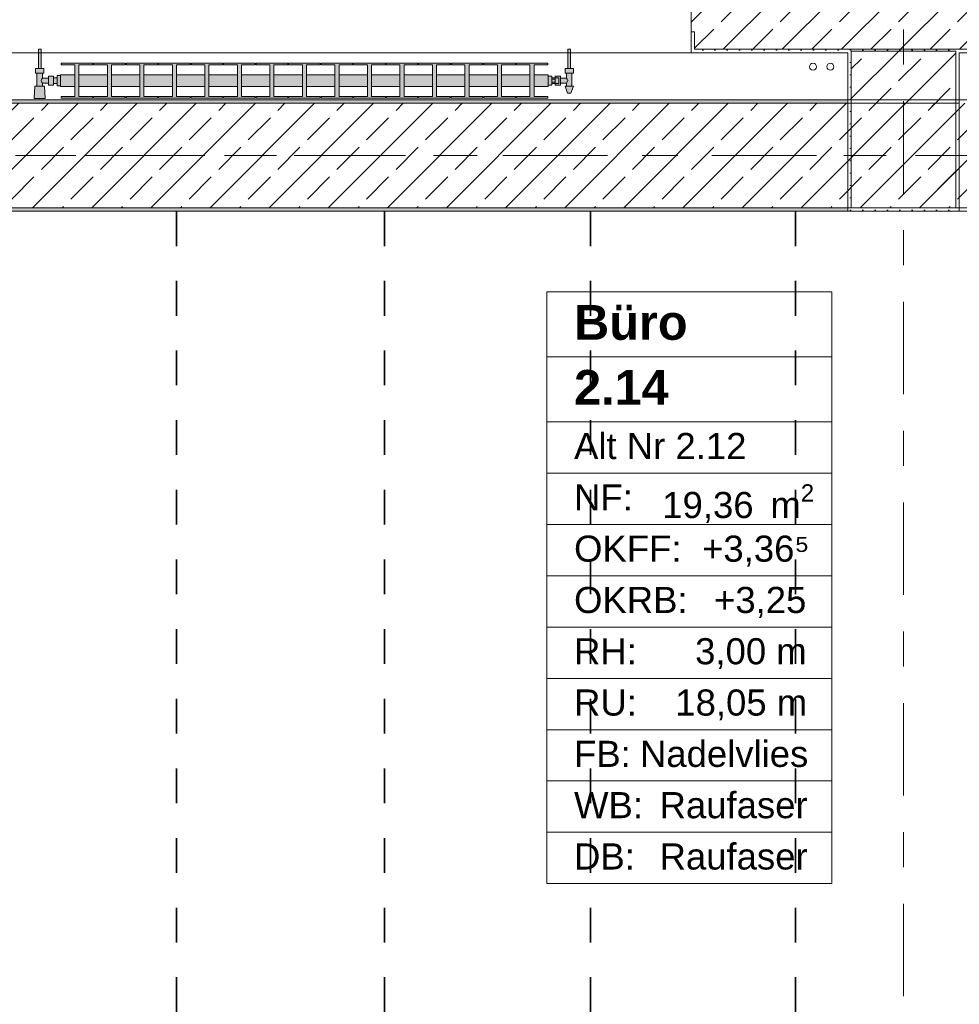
# Model space of a CAD drawing. Header units: metres. Extents: x -3.6 to 84.5, y -11 to 16.8.
# Tile 29 of 137: x 1.6 to 4.3, y 10.7 to 13.5. Entities that reach past the tile are written whole.
import ezdxf

# ---------------------------------------------------------------- set-up
doc = ezdxf.new("R2010")
doc.units = ezdxf.units.M
doc.header["$MEASUREMENT"] = 0
doc.linetypes.add('Achse', pattern=[0.2, 0.1, -0.05, 0, -0.05])
doc.linetypes.add('Strichlinie doppelt', pattern=[0.546806, 0.264583, -0.105833, 0.070556, -0.105833])
for name, color, linetype in [('155 - Bemaßung_ Beschriftung.Ausbau - Deckenelemente', 7, 'Continuous'), ('451 - Universal.Achsen Raster', 7, 'Continuous'), ('604 - Struktur.Wand Aussen', 7, 'Continuous'), ('607 - Struktur.Stütze', 7, 'Continuous'), ('608 - Struktur.Träger', 7, 'Continuous'), ('801 - HKLSE.Heizung_ Klima_ Lüftung', 7, 'Continuous'), ('Neubau_401 - Zone.Raum_ Raumbegrenzung_ Whg.', 7, 'Continuous')]:
    doc.layers.add(name, color=color, linetype=linetype)
doc.styles.add('ERSTELLTER_STIL_1', font='txt')
doc.styles.add('ERSTELLTER_STIL_2', font='txt')
doc.dimstyles.new('ERSTELLTER_STIL__1', dxfattribs={"dimtxt": 0.1, "dimasz": 0.0532, "dimexe": 0.18, "dimexo": 0.0625, "dimgap": 0, "dimtad": 1, "dimtih": 1, "dimtoh": 1, "dimzin": 0, "dimdsep": 46, "dimtxsty": 'ERSTELLTER_STIL_2', "dimblk": 'ARROWHEAD_2', "dimblk1": 'ARROWHEAD_2', "dimblk2": 'ARROWHEAD_2', "dimcen": 0.09, "dimse1": 1, "dimse2": 1, "dimclrd": 7, "dimclre": 7, "dimclrt": 7, "dimazin": 0, "dimtfac": 1, "dimtdec": 4, "dimtmove": 0, "dimatfit": 3, "dimfxl": 1, "dimtolj": 1, "dimtzin": 0, "dimarcsym": 0})
pattern_1 = [(45, (0, 0), (-0.0848528, 0.0848528), []), (45, (-0.04243, 0.04243), (-0.0848528, 0.0848528), [0.09, -0.03])]
pattern_2 = [(45, (0, 0), (-0.01767767, 0.01767767), [0, -0.025])]

# ---------------------------------------------------------------- blocks, each defined once
blk = doc.blocks.new('*D123')
at = {"layer": '155 - Bemaßung_ Beschriftung.Ausbau - Deckenelemente', "color": 7, "linetype": 'Continuous', "lineweight": 5}
for p, q in [((1.4662, 8.945), (1.4258, 8.875)), ((1.446, 8.8575), (1.446, 8.9625)), ((2.0632, 8.945), (2.0228, 8.875)), ((2.043, 8.8575), (2.043, 8.9625)), ((1.446, 8.91), (2.043, 8.91))]:
    blk.add_line(p, q, dxfattribs=at)
at = {"layer": '155 - Bemaßung_ Beschriftung.Ausbau - Deckenelemente', "color": 7, "lineweight": 5, "insert": (1.6436, 8.9283), "char_height": 0.1, "attachment_point": 7, "style": 'ERSTELLTER_STIL_2'}
blk.add_mtext('\\A1;{\\pql;\\fArial|b0|i0|c0|p38;59\\fArial|b0|i0|c0|p38;\\A1{\\H.66x;\\S7^  ;}}', dxfattribs=at)
blk = doc.blocks.new('ARROWHEAD_2')
at = {"color": 0, "linetype": 'Continuous', "lineweight": 0}
for p, q in [((-0.378, -0.655), (0.378, 0.655)), ((0, 0), (-1, 0))]:
    blk.add_line(p, q, dxfattribs=at)
blk = doc.blocks.new('*D124')
at = {"layer": '155 - Bemaßung_ Beschriftung.Ausbau - Deckenelemente', "color": 7, "linetype": 'Continuous', "lineweight": 5}
for p, q in [((2.0632, 8.945), (2.0228, 8.875)), ((2.043, 8.8575), (2.043, 8.9625)), ((2.6602, 8.945), (2.6198, 8.875)), ((2.64, 8.8575), (2.64, 8.9625)), ((2.043, 8.91), (2.64, 8.91))]:
    blk.add_line(p, q, dxfattribs=at)
at = {"layer": '155 - Bemaßung_ Beschriftung.Ausbau - Deckenelemente', "color": 7, "lineweight": 5, "insert": (2.2406, 8.9283), "char_height": 0.1, "attachment_point": 7, "style": 'ERSTELLTER_STIL_2'}
blk.add_mtext('\\A1;{\\pql;\\fArial|b0|i0|c0|p38;59\\fArial|b0|i0|c0|p38;\\A1{\\H.66x;\\S7^  ;}}', dxfattribs=at)
blk = doc.blocks.new('*D125')
at = {"layer": '155 - Bemaßung_ Beschriftung.Ausbau - Deckenelemente', "color": 7, "linetype": 'Continuous', "lineweight": 5}
for p, q in [((2.6602, 8.945), (2.6198, 8.875)), ((2.64, 8.8575), (2.64, 8.9625)), ((3.2512, 8.945), (3.2108, 8.875)), ((3.231, 8.8575), (3.231, 8.9625)), ((2.64, 8.91), (3.231, 8.91))]:
    blk.add_line(p, q, dxfattribs=at)
at = {"layer": '155 - Bemaßung_ Beschriftung.Ausbau - Deckenelemente', "color": 7, "lineweight": 5, "insert": (2.8346, 8.9283), "char_height": 0.1, "attachment_point": 7, "style": 'ERSTELLTER_STIL_2'}
blk.add_mtext('\\A1;{\\pql;\\fArial|b0|i0|c0|p38;59\\fArial|b0|i0|c0|p38;\\A1{\\H.66x;\\S1^  ;}}', dxfattribs=at)
blk = doc.blocks.new('*D126')
at = {"layer": '155 - Bemaßung_ Beschriftung.Ausbau - Deckenelemente', "color": 7, "linetype": 'Continuous', "lineweight": 5}
for p, q in [((3.2512, 8.945), (3.2108, 8.875)), ((3.231, 8.8575), (3.231, 8.9625)), ((3.8402, 8.945), (3.7998, 8.875)), ((3.82, 8.8575), (3.82, 8.9625)), ((3.231, 8.91), (3.82, 8.91))]:
    blk.add_line(p, q, dxfattribs=at)
at = {"layer": '155 - Bemaßung_ Beschriftung.Ausbau - Deckenelemente', "color": 7, "lineweight": 5, "insert": (3.4246, 8.9283), "char_height": 0.1, "attachment_point": 7, "style": 'ERSTELLTER_STIL_2'}
blk.add_mtext('\\A1;{\\pql;\\fArial|b0|i0|c0|p38;58\\fArial|b0|i0|c0|p38;\\A1{\\H.66x;\\S9^  ;}}', dxfattribs=at)
blk = doc.blocks.new('*D127')
at = {"layer": '155 - Bemaßung_ Beschriftung.Ausbau - Deckenelemente', "color": 7, "linetype": 'Continuous', "lineweight": 5}
for p, q in [((3.8402, 8.945), (3.7998, 8.875)), ((3.82, 8.8575), (3.82, 8.9625)), ((4.4332, 8.945), (4.3928, 8.875)), ((4.413, 8.8575), (4.413, 8.9625)), ((3.82, 8.91), (4.413, 8.91))]:
    blk.add_line(p, q, dxfattribs=at)
at = {"layer": '155 - Bemaßung_ Beschriftung.Ausbau - Deckenelemente', "color": 7, "lineweight": 5, "char_height": 0.1, "attachment_point": 7, "style": 'ERSTELLTER_STIL_2'}
for s, insert in [('\\A1;{\\pql;\\fArial|b0|i0|c0|p38;59\\fArial|b0|i0|c0|p38;\\A1{\\H.66x;\\S3^  ;}}', (3.9526, 8.9283)), ('\\A1;{\\pql;\\fArial|b0|i0|c0|p38;7\\fArial|b0|i0|c0|p38;\\A1{\\H.66x;\\S4^  ;}}', (4.2668, 8.93))]:
    blk.add_mtext(s, dxfattribs=dict(at, insert=insert))

msp = doc.modelspace()

# ---------------------------------------------------------------- hatches: boundary and pattern name
at = {"layer": '604 - Struktur.Wand Aussen', "linetype": 'Continuous', "lineweight": 0, "true_color": 0x000000}
h = msp.add_hatch(dxfattribs=at)
h.set_pattern_fill('Beton__Stahlbeton_0001', color=18, style=0, pattern_type=2)
h.set_pattern_definition(pattern_1)
h.paths.add_polyline_path([(3.52, 13.505), (3.53, 13.505), (3.53, 13.455), (4.71, 13.455), (4.71, 13.505), (4.72, 13.505), (4.72, 13.575), (4.71, 13.575), (4.68, 13.575), (4.68, 13.695), (3.56, 13.695), (3.56, 13.575), (3.53, 13.575), (3.52, 13.575)])
h = msp.add_hatch(dxfattribs=at)
h.set_pattern_fill('Gips_0001', color=18, style=0, pattern_type=2)
h.set_pattern_definition(pattern_2)
h.paths.add_polyline_path([(3.53, 13.445), (3.53, 13.505), (3.52, 13.505), (3.52, 13.445)])
h = msp.add_hatch(dxfattribs=at)
h.set_pattern_fill('Gips_0001', color=18, style=0, pattern_type=2)
h.set_pattern_definition(pattern_2)
h.paths.add_polyline_path([(3.53, 13.445), (3.97, 13.445), (3.97, 13.455), (3.53, 13.455)])
h = msp.add_hatch(dxfattribs=at)
h.set_pattern_fill('Gips_0001', color=18, style=0, pattern_type=2)
h.set_pattern_definition(pattern_2)
h.paths.add_polyline_path([(4.29, 13.445), (4.71, 13.445), (4.71, 13.455), (4.29, 13.455)])
at = {"layer": '607 - Struktur.Stütze', "linetype": 'Continuous', "lineweight": 0, "true_color": 0x000000}
h = msp.add_hatch(dxfattribs=at)
h.set_pattern_fill('Gips_0001', color=18, style=0, pattern_type=2)
h.set_pattern_definition(pattern_2)
h.paths.add_polyline_path([(3.97, 13.455), (3.97, 13.445), (3.98, 13.445), (3.98, 13.45), (4.28, 13.45), (4.28, 13.445), (4.29, 13.445), (4.29, 13.455)])
h = msp.add_hatch(dxfattribs=at)
h.set_pattern_fill('Gips_0001', color=18, style=0, pattern_type=2)
h.set_pattern_definition(pattern_2)
h.paths.add_polyline_path([(3.97, 12.99), (4.29, 12.99), (4.29, 13.445), (4.28, 13.445), (4.28, 13), (3.98, 13), (3.98, 13.445), (3.97, 13.445)])
h = msp.add_hatch(dxfattribs=at)
h.set_pattern_fill('Beton__Stahlbeton_0001', color=18, style=0, pattern_type=2)
h.set_pattern_definition(pattern_1)
h.paths.add_polyline_path([(3.98, 13), (4.28, 13), (4.28, 13.45), (3.98, 13.45)])
at = {"layer": '608 - Struktur.Träger', "linetype": 'Continuous', "lineweight": 0, "true_color": 0x000000}
h = msp.add_hatch(dxfattribs=at)
h.set_pattern_fill('Beton__Stahlbeton_0001', color=18, style=0, pattern_type=2)
h.set_pattern_definition(pattern_1)
h.paths.add_polyline_path([(0.38, 13), (0.69, 13), (3.97, 13), (4.29, 13), (7.57, 13), (7.89, 13), (11.17, 13), (11.48, 13), (11.48, 13.3), (11.17, 13.3), (7.89, 13.3), (7.57, 13.3), (4.29, 13.3), (3.97, 13.3), (0.69, 13.3), (0.38, 13.3)])
h = msp.add_hatch(dxfattribs=at)
h.set_pattern_fill('Gips_0001', color=18, style=0, pattern_type=2)
h.set_pattern_definition(pattern_2)
h.paths.add_polyline_path([(0.69, 13.31), (0.69, 13.3), (3.97, 13.3), (3.97, 13.31)])
h = msp.add_hatch(dxfattribs=at)
h.set_pattern_fill('Gips_0001', color=18, style=0, pattern_type=2)
h.set_pattern_definition(pattern_2)
h.paths.add_polyline_path([(0.69, 13), (0.69, 12.99), (3.97, 12.99), (3.97, 13)])
at = {"layer": '801 - HKLSE.Heizung_ Klima_ Lüftung', "linetype": 'Continuous', "lineweight": 0, "true_color": 0x3a3a3a}
for points in [[(1.71, 13.3503), (1.71, 13.3797), (1.7, 13.3797), (1.7, 13.373), (1.69, 13.373), (1.69, 13.378), (1.675, 13.378), (1.675, 13.372), (1.658, 13.372), (1.658, 13.386), (1.662, 13.386), (1.662, 13.4), (1.654, 13.4), (1.654, 13.455), (1.646, 13.455), (1.646, 13.4), (1.638, 13.4), (1.638, 13.386), (1.642, 13.386), (1.642, 13.349), (1.636, 13.349), (1.634, 13.314), (1.666, 13.314), (1.664, 13.349), (1.658, 13.349), (1.658, 13.358), (1.675, 13.358), (1.675, 13.352), (1.69, 13.352), (1.69, 13.357), (1.7, 13.357), (1.7, 13.3503)], [(3.11, 13.352), (3.12, 13.352), (3.12, 13.357), (3.13, 13.357), (3.13, 13.352), (3.145, 13.352), (3.145, 13.358), (3.162, 13.358), (3.162, 13.349), (3.158, 13.349), (3.165, 13.329), (3.175, 13.329), (3.182, 13.349), (3.178, 13.349), (3.178, 13.386), (3.182, 13.386), (3.182, 13.4), (3.174, 13.4), (3.174, 13.455), (3.166, 13.455), (3.166, 13.4), (3.158, 13.4), (3.158, 13.386), (3.162, 13.386), (3.162, 13.372), (3.145, 13.372), (3.145, 13.378), (3.13, 13.378), (3.13, 13.373), (3.12, 13.373), (3.12, 13.378), (3.11, 13.378)], [(1.71, 13.3817), (1.71, 13.3483), (1.7508, 13.3483), (1.7508, 13.3192), (1.7112, 13.3192), (1.7112, 13.315), (1.8022, 13.315), (1.8022, 13.3192), (1.7625, 13.3192), (1.7625, 13.3483), (1.8442, 13.3483), (1.8442, 13.3192), (1.8045, 13.3192), (1.8045, 13.315), (1.8955, 13.315), (1.8955, 13.3192), (1.8558, 13.3192), (1.8558, 13.3483), (1.9375, 13.3483), (1.9375, 13.3192), (1.8978, 13.3192), (1.8978, 13.315), (1.9888, 13.315), (1.9888, 13.3192), (1.9492, 13.3192), (1.9492, 13.3483), (2.0308, 13.3483), (2.0308, 13.3192), (1.9912, 13.3192), (1.9912, 13.315), (2.0822, 13.315), (2.0822, 13.3192), (2.0425, 13.3192), (2.0425, 13.3483), (2.1242, 13.3483), (2.1242, 13.3192), (2.0845, 13.3192), (2.0845, 13.315), (2.1755, 13.315), (2.1755, 13.3192), (2.1358, 13.3192), (2.1358, 13.3483), (2.2175, 13.3483), (2.2175, 13.3192), (2.1778, 13.3192), (2.1778, 13.315), (2.2688, 13.315), (2.2688, 13.3192), (2.2292, 13.3192), (2.2292, 13.3483), (2.3108, 13.3483), (2.3108, 13.3192), (2.2712, 13.3192), (2.2712, 13.315), (2.3622, 13.315), (2.3622, 13.3192), (2.3225, 13.3192), (2.3225, 13.3483), (2.4042, 13.3483), (2.4042, 13.3192), (2.3645, 13.3192), (2.3645, 13.315), (2.4555, 13.315), (2.4555, 13.3192), (2.4158, 13.3192), (2.4158, 13.3483), (2.4975, 13.3483), (2.4975, 13.3192), (2.4578, 13.3192), (2.4578, 13.315), (2.5488, 13.315), (2.5488, 13.3192), (2.5092, 13.3192), (2.5092, 13.3483), (2.5908, 13.3483), (2.5908, 13.3192), (2.5512, 13.3192), (2.5512, 13.315), (2.6422, 13.315), (2.6422, 13.3192), (2.6025, 13.3192), (2.6025, 13.3483), (2.6842, 13.3483), (2.6842, 13.3192), (2.6445, 13.3192), (2.6445, 13.315), (2.7355, 13.315), (2.7355, 13.3192), (2.6958, 13.3192), (2.6958, 13.3483), (2.7775, 13.3483), (2.7775, 13.3192), (2.7378, 13.3192), (2.7378, 13.315), (2.8288, 13.315), (2.8288, 13.3192), (2.7892, 13.3192), (2.7892, 13.3483), (2.8708, 13.3483), (2.8708, 13.3192), (2.8312, 13.3192), (2.8312, 13.315), (2.9222, 13.315), (2.9222, 13.3192), (2.8825, 13.3192), (2.8825, 13.3483), (2.9642, 13.3483), (2.9642, 13.3192), (2.9245, 13.3192), (2.9245, 13.315), (3.0155, 13.315), (3.0155, 13.3192), (2.9758, 13.3192), (2.9758, 13.3483), (3.0575, 13.3483), (3.0575, 13.3192), (3.0178, 13.3192), (3.0178, 13.315), (3.1088, 13.315), (3.1088, 13.3192), (3.0692, 13.3192), (3.0692, 13.3483), (3.11, 13.3483), (3.11, 13.3817), (3.0692, 13.3817), (3.0692, 13.4108), (3.1088, 13.4108), (3.1088, 13.415), (3.0178, 13.415), (3.0178, 13.4108), (3.0575, 13.4108), (3.0575, 13.3817), (2.9758, 13.3817), (2.9758, 13.4108), (3.0155, 13.4108), (3.0155, 13.415), (2.9245, 13.415), (2.9245, 13.4108), (2.9642, 13.4108), (2.9642, 13.3817), (2.8825, 13.3817), (2.8825, 13.4108), (2.9222, 13.4108), (2.9222, 13.415), (2.8312, 13.415), (2.8312, 13.4108), (2.8708, 13.4108), (2.8708, 13.3817), (2.7892, 13.3817), (2.7892, 13.4108), (2.8288, 13.4108), (2.8288, 13.415), (2.7378, 13.415), (2.7378, 13.4108), (2.7775, 13.4108), (2.7775, 13.3817), (2.6958, 13.3817), (2.6958, 13.4108), (2.7355, 13.4108), (2.7355, 13.415), (2.6445, 13.415), (2.6445, 13.4108), (2.6842, 13.4108), (2.6842, 13.3817), (2.6025, 13.3817), (2.6025, 13.4108), (2.6422, 13.4108), (2.6422, 13.415), (2.5512, 13.415), (2.5512, 13.4108), (2.5908, 13.4108), (2.5908, 13.3817), (2.5092, 13.3817), (2.5092, 13.4108), (2.5488, 13.4108), (2.5488, 13.415), (2.4578, 13.415), (2.4578, 13.4108), (2.4975, 13.4108), (2.4975, 13.3817), (2.4158, 13.3817), (2.4158, 13.4108), (2.4555, 13.4108), (2.4555, 13.415), (2.3645, 13.415), (2.3645, 13.4108), (2.4042, 13.4108), (2.4042, 13.3817), (2.3225, 13.3817), (2.3225, 13.4108), (2.3622, 13.4108), (2.3622, 13.415), (2.2712, 13.415), (2.2712, 13.4108), (2.3108, 13.4108), (2.3108, 13.3817), (2.2292, 13.3817), (2.2292, 13.4108), (2.2688, 13.4108), (2.2688, 13.415), (2.1778, 13.415), (2.1778, 13.4108), (2.2175, 13.4108), (2.2175, 13.3817), (2.1358, 13.3817), (2.1358, 13.4108), (2.1755, 13.4108), (2.1755, 13.415), (2.0845, 13.415), (2.0845, 13.4108), (2.1242, 13.4108), (2.1242, 13.3817), (2.0425, 13.3817), (2.0425, 13.4108), (2.0822, 13.4108), (2.0822, 13.415), (1.9912, 13.415), (1.9912, 13.4108), (2.0308, 13.4108), (2.0308, 13.3817), (1.9492, 13.3817), (1.9492, 13.4108), (1.9888, 13.4108), (1.9888, 13.415), (1.8978, 13.415), (1.8978, 13.4108), (1.9375, 13.4108), (1.9375, 13.3817), (1.8558, 13.3817), (1.8558, 13.4108), (1.8955, 13.4108), (1.8955, 13.415), (1.8045, 13.415), (1.8045, 13.4108), (1.8442, 13.4108), (1.8442, 13.3817), (1.7625, 13.3817), (1.7625, 13.4108), (1.8022, 13.4108), (1.8022, 13.415), (1.7112, 13.415), (1.7112, 13.4108), (1.7508, 13.4108), (1.7508, 13.3817)]]:
    msp.add_hatch(color=250, dxfattribs=at).paths.add_polyline_path(points)

# ---------------------------------------------------------------- linework, layer by layer
at = {"layer": '155 - Bemaßung_ Beschriftung.Ausbau - Deckenelemente', "color": 7, "linetype": 'Achse', "lineweight": 35}
for p, q in [((2.043, 12.99), (2.043, 8.51)), ((2.64, 12.99), (2.64, 8.51)), ((3.231, 12.99), (3.231, 8.51)), ((3.82, 12.99), (3.82, 8.51))]:
    msp.add_line(p, q, dxfattribs=at)
at = {"layer": '451 - Universal.Achsen Raster', "color": 160, "linetype": 'Strichlinie doppelt', "lineweight": 9, "true_color": 0x3232ff}
for p, q in [((4.13, -10.585), (4.13, 16.355)), ((64.935, 13.15), (-3.175, 13.15))]:
    msp.add_line(p, q, dxfattribs=at)
at = {"layer": '604 - Struktur.Wand Aussen', "color": 7, "linetype": 'Continuous', "lineweight": 13}
for p, q in [((3.52, 13.575), (3.52, 13.505)), ((3.53, 13.455), (3.53, 13.505)), ((1.12, 13.445), (3.52, 13.445)), ((3.53, 13.455), (4.71, 13.455))]:
    msp.add_line(p, q, dxfattribs=at)
at = {"layer": '604 - Struktur.Wand Aussen', "color": 7, "linetype": 'Continuous', "lineweight": 5}
for p, q in [((3.52, 13.505), (3.52, 13.455)), ((3.53, 13.505), (3.52, 13.505)), ((3.52, 13.455), (3.52, 13.445)), ((3.53, 13.445), (3.52, 13.445))]:
    msp.add_line(p, q, dxfattribs=at)
at = {"layer": '604 - Struktur.Wand Aussen', "color": 7, "linetype": 'Continuous', "lineweight": 5, "flags": 128}
for points in [[(3.53, 13.445), (3.97, 13.445)], [(4.29, 13.445), (4.71, 13.445)]]:
    msp.add_lwpolyline(points, dxfattribs=at)
at = {"layer": '607 - Struktur.Stütze', "color": 7, "linetype": 'Continuous', "lineweight": 5, "flags": 128}
msp.add_lwpolyline([(3.97, 13.445), (3.97, 12.99), (4.29, 12.99), (4.29, 13.445)], dxfattribs=at)
at = {"layer": '607 - Struktur.Stütze', "color": 7, "linetype": 'Continuous', "lineweight": 13, "flags": 128}
msp.add_lwpolyline([(3.98, 13), (4.28, 13), (4.28, 13.45), (3.98, 13.45)], close=True, dxfattribs=at)
at = {"layer": '608 - Struktur.Träger', "color": 7, "linetype": 'Continuous', "lineweight": 13}
for p, q in [((0.38, 13.31), (11.48, 13.31)), ((3.97, 13.3), (0.69, 13.3)), ((4.29, 13.3), (3.97, 13.3)), ((0.38, 12.99), (11.48, 12.99))]:
    msp.add_line(p, q, dxfattribs=at)
at = {"layer": '608 - Struktur.Träger', "color": 7, "linetype": 'Continuous', "lineweight": 5}
for p, q in [((3.97, 13.31), (0.69, 13.31)), ((3.97, 13.31), (3.97, 13.3)), ((3.97, 12.99), (0.69, 12.99)), ((3.97, 13), (3.97, 12.99))]:
    msp.add_line(p, q, dxfattribs=at)
at = {"layer": '608 - Struktur.Träger', "color": 7, "linetype": 'Achse', "lineweight": 9}
msp.add_line((0.38, 13.15), (11.48, 13.15), dxfattribs=at)
at = {"layer": '608 - Struktur.Träger', "color": 7, "linetype": 'Continuous', "lineweight": 13, "flags": 128}
msp.add_lwpolyline([(11.48, 13), (11.17, 13), (7.89, 13), (7.57, 13), (4.29, 13), (3.97, 13), (0.69, 13), (0.38, 13)], dxfattribs=at)
at = {"layer": '801 - HKLSE.Heizung_ Klima_ Lüftung', "color": 7, "linetype": 'Continuous', "lineweight": 5, "true_color": 0xebebeb}
for p, q in [((1.6472, 13.455), (1.646, 13.455)), ((1.646, 13.455), (1.646, 13.4)), ((1.65, 13.455), (1.6472, 13.455)), ((1.6528, 13.455), (1.65, 13.455)), ((1.654, 13.455), (1.6528, 13.455)), ((1.654, 13.455), (1.654, 13.4)), ((3.166, 13.455), (3.1672, 13.455)), ((3.166, 13.455), (3.166, 13.4)), ((3.1672, 13.455), (3.17, 13.455)), ((3.17, 13.455), (3.1728, 13.455)), ((3.1728, 13.455), (3.174, 13.455)), ((3.174, 13.455), (3.174, 13.4)), ((1.7112, 13.415), (1.7112, 13.4108)), ((1.8022, 13.415), (1.7112, 13.415)), ((1.7112, 13.415), (1.7112, 13.4108)), ((1.7112, 13.4108), (1.7508, 13.4108)), ((1.7508, 13.4108), (1.7508, 13.3192)), ((1.7625, 13.3192), (1.7625, 13.4108)), ((1.7625, 13.4108), (1.8022, 13.4108)), ((1.8022, 13.4108), (1.8022, 13.415)), ((1.8045, 13.415), (1.8045, 13.4108)), ((1.8955, 13.415), (1.8045, 13.415)), ((1.8045, 13.415), (1.8045, 13.4108)), ((1.8045, 13.4108), (1.8442, 13.4108)), ((1.8442, 13.4108), (1.8442, 13.3192)), ((1.8558, 13.3192), (1.8558, 13.4108)), ((1.8558, 13.4108), (1.8955, 13.4108)), ((1.8955, 13.4108), (1.8955, 13.415)), ((1.8955, 13.4108), (1.8955, 13.415)), ((1.9888, 13.415), (1.8978, 13.415)), ((1.8978, 13.415), (1.8978, 13.4108)), ((1.8978, 13.4108), (1.9375, 13.4108)), ((1.9375, 13.4108), (1.9375, 13.3192)), ((1.9492, 13.3192), (1.9492, 13.4108)), ((1.9492, 13.4108), (1.9888, 13.4108)), ((1.9888, 13.4108), (1.9888, 13.415)), ((1.9888, 13.4108), (1.9888, 13.415)), ((2.0822, 13.415), (1.9912, 13.415)), ((1.9912, 13.415), (1.9912, 13.4108)), ((1.9912, 13.4108), (2.0308, 13.4108)), ((2.0308, 13.4108), (2.0308, 13.3192)), ((2.0425, 13.3192), (2.0425, 13.4108)), ((2.0425, 13.4108), (2.0822, 13.4108)), ((2.0822, 13.4108), (2.0822, 13.415)), ((2.0845, 13.415), (2.0845, 13.4108)), ((2.1755, 13.415), (2.0845, 13.415)), ((2.0845, 13.415), (2.0845, 13.4108)), ((2.0845, 13.4108), (2.1242, 13.4108)), ((2.1242, 13.4108), (2.1242, 13.3192)), ((2.1358, 13.3192), (2.1358, 13.4108)), ((2.1358, 13.4108), (2.1755, 13.4108)), ((2.1755, 13.4108), (2.1755, 13.415)), ((2.1755, 13.4108), (2.1755, 13.415)), ((2.2688, 13.415), (2.1778, 13.415)), ((2.1778, 13.415), (2.1778, 13.4108)), ((2.1778, 13.4108), (2.2175, 13.4108)), ((2.2175, 13.4108), (2.2175, 13.3192)), ((2.2292, 13.3192), (2.2292, 13.4108)), ((2.2292, 13.4108), (2.2688, 13.4108)), ((2.2688, 13.4108), (2.2688, 13.415)), ((2.2712, 13.415), (2.2712, 13.4108)), ((2.3622, 13.415), (2.2712, 13.415)), ((2.2712, 13.415), (2.2712, 13.4108)), ((2.2712, 13.4108), (2.3108, 13.4108)), ((2.3108, 13.4108), (2.3108, 13.3192)), ((2.3225, 13.3192), (2.3225, 13.4108)), ((2.3225, 13.4108), (2.3622, 13.4108)), ((2.3622, 13.4108), (2.3622, 13.415)), ((2.4555, 13.415), (2.3645, 13.415)), ((2.3645, 13.415), (2.3645, 13.4108)), ((2.3645, 13.4108), (2.4042, 13.4108)), ((2.4042, 13.4108), (2.4042, 13.3192)), ((2.4158, 13.3192), (2.4158, 13.4108)), ((2.4158, 13.4108), (2.4555, 13.4108)), ((2.4555, 13.4108), (2.4555, 13.415)), ((2.4555, 13.4108), (2.4555, 13.415)), ((2.5488, 13.415), (2.4578, 13.415)), ((2.4578, 13.415), (2.4578, 13.4108)), ((2.4578, 13.4108), (2.4975, 13.4108)), ((2.4975, 13.4108), (2.4975, 13.3192)), ((2.5092, 13.3192), (2.5092, 13.4108)), ((2.5092, 13.4108), (2.5488, 13.4108)), ((2.5488, 13.4108), (2.5488, 13.415)), ((2.5488, 13.4108), (2.5488, 13.415)), ((2.5512, 13.415), (2.5512, 13.4108)), ((2.6422, 13.415), (2.5512, 13.415)), ((2.5512, 13.415), (2.5512, 13.4108)), ((2.5512, 13.4108), (2.5908, 13.4108)), ((2.5908, 13.4108), (2.5908, 13.3192)), ((2.6025, 13.3192), (2.6025, 13.4108)), ((2.6025, 13.4108), (2.6422, 13.4108)), ((2.6422, 13.4108), (2.6422, 13.415)), ((2.7355, 13.415), (2.6445, 13.415)), ((2.6445, 13.415), (2.6445, 13.4108)), ((2.6445, 13.4108), (2.6842, 13.4108)), ((2.6842, 13.4108), (2.6842, 13.3192)), ((2.6958, 13.3192), (2.6958, 13.4108)), ((2.6958, 13.4108), (2.7355, 13.4108)), ((2.7355, 13.4108), (2.7355, 13.415)), ((2.8288, 13.415), (2.7378, 13.415)), ((2.7378, 13.415), (2.7378, 13.4108)), ((2.7378, 13.4108), (2.7775, 13.4108)), ((2.7775, 13.4108), (2.7775, 13.3192)), ((2.7892, 13.3192), (2.7892, 13.4108)), ((2.7892, 13.4108), (2.8288, 13.4108)), ((2.8288, 13.4108), (2.8288, 13.415)), ((2.8288, 13.4108), (2.8288, 13.415)), ((2.8312, 13.415), (2.8312, 13.4108)), ((2.9222, 13.415), (2.8312, 13.415)), ((2.8312, 13.415), (2.8312, 13.4108)), ((2.8312, 13.4108), (2.8708, 13.4108)), ((2.8708, 13.4108), (2.8708, 13.3192)), ((2.8825, 13.3192), (2.8825, 13.4108)), ((2.8825, 13.4108), (2.9222, 13.4108)), ((2.9222, 13.4108), (2.9222, 13.415)), ((2.9245, 13.415), (2.9245, 13.4108)), ((3.0155, 13.415), (2.9245, 13.415)), ((2.9245, 13.415), (2.9245, 13.4108)), ((2.9245, 13.4108), (2.9642, 13.4108)), ((2.9642, 13.4108), (2.9642, 13.3192)), ((2.9758, 13.3192), (2.9758, 13.4108)), ((2.9758, 13.4108), (3.0155, 13.4108)), ((3.0155, 13.4108), (3.0155, 13.415)), ((3.0155, 13.4108), (3.0155, 13.415)), ((3.0178, 13.415), (3.0178, 13.4108)), ((3.1088, 13.415), (3.0178, 13.415)), ((3.0178, 13.415), (3.0178, 13.4108)), ((3.0178, 13.4108), (3.0575, 13.4108)), ((3.0575, 13.4108), (3.0575, 13.3192)), ((3.0692, 13.3192), (3.0692, 13.4108)), ((3.0692, 13.4108), (3.1088, 13.4108)), ((3.1088, 13.4108), (3.1088, 13.415)), ((1.644, 13.4), (1.638, 13.4)), ((1.638, 13.4), (1.638, 13.386)), ((1.644, 13.386), (1.638, 13.386)), ((1.642, 13.386), (1.642, 13.349)), ((1.656, 13.4), (1.644, 13.4)), ((1.656, 13.386), (1.644, 13.386)), ((1.6472, 13.4), (1.646, 13.4)), ((1.65, 13.4), (1.6472, 13.4)), ((1.6528, 13.4), (1.65, 13.4)), ((1.654, 13.4), (1.6528, 13.4)), ((1.662, 13.4), (1.656, 13.4)), ((1.662, 13.386), (1.656, 13.386)), ((1.658, 13.386), (1.658, 13.372)), ((1.662, 13.4), (1.662, 13.386)), ((1.675, 13.378), (1.675, 13.3715)), ((1.675, 13.378), (1.69, 13.378)), ((1.69, 13.378), (1.69, 13.3715)), ((1.7, 13.3797), (1.7, 13.365)), ((1.7, 13.3797), (1.71, 13.3797)), ((1.7, 13.3797), (1.7, 13.365)), ((1.7, 13.3797), (1.71, 13.3797)), ((1.71, 13.3817), (1.71, 13.3768)), ((1.71, 13.3817), (1.7508, 13.3817)), ((1.71, 13.3768), (1.71, 13.365)), ((1.7625, 13.3817), (1.8442, 13.3817)), ((1.8558, 13.3817), (1.9375, 13.3817)), ((1.9492, 13.3817), (2.0308, 13.3817)), ((2.0425, 13.3817), (2.1242, 13.3817)), ((2.1358, 13.3817), (2.2175, 13.3817)), ((2.2292, 13.3817), (2.3108, 13.3817)), ((2.3225, 13.3817), (2.4042, 13.3817)), ((2.4158, 13.3817), (2.4975, 13.3817)), ((2.5092, 13.3817), (2.5908, 13.3817)), ((2.6025, 13.3817), (2.6842, 13.3817)), ((2.6958, 13.3817), (2.7775, 13.3817)), ((2.7892, 13.3817), (2.8708, 13.3817)), ((2.8825, 13.3817), (2.9642, 13.3817)), ((2.9758, 13.3817), (3.0575, 13.3817)), ((3.0692, 13.3817), (3.11, 13.3817)), ((3.11, 13.3817), (3.11, 13.3768)), ((3.11, 13.378), (3.12, 13.378)), ((3.11, 13.3768), (3.11, 13.365)), ((3.12, 13.378), (3.12, 13.365)), ((3.13, 13.373), (3.13, 13.378)), ((3.13, 13.378), (3.13, 13.3715)), ((3.145, 13.378), (3.13, 13.378)), ((3.145, 13.378), (3.145, 13.3715)), ((3.158, 13.4), (3.164, 13.4)), ((3.158, 13.4), (3.158, 13.386)), ((3.158, 13.386), (3.164, 13.386)), ((3.162, 13.386), (3.162, 13.372)), ((3.164, 13.4), (3.176, 13.4)), ((3.164, 13.386), (3.176, 13.386)), ((3.166, 13.4), (3.1672, 13.4)), ((3.1672, 13.4), (3.17, 13.4)), ((3.17, 13.4), (3.1728, 13.4)), ((3.1728, 13.4), (3.174, 13.4)), ((3.176, 13.4), (3.182, 13.4)), ((3.176, 13.386), (3.182, 13.386)), ((3.178, 13.386), (3.178, 13.349)), ((3.182, 13.4), (3.182, 13.386)), ((1.636, 13.349), (1.634, 13.314)), ((1.6401, 13.349), (1.636, 13.349)), ((1.65, 13.349), (1.6401, 13.349)), ((1.6599, 13.349), (1.65, 13.349)), ((1.6553, 13.3679), (1.6539, 13.365)), ((1.6539, 13.365), (1.6553, 13.3621)), ((1.6563, 13.3699), (1.6558, 13.3689)), ((1.6558, 13.3611), (1.6563, 13.3601)), ((1.658, 13.372), (1.6563, 13.3699)), ((1.6563, 13.3601), (1.658, 13.358)), ((1.658, 13.372), (1.675, 13.372)), ((1.658, 13.358), (1.658, 13.349)), ((1.658, 13.358), (1.675, 13.358)), ((1.664, 13.349), (1.6599, 13.349)), ((1.664, 13.349), (1.666, 13.314)), ((1.675, 13.3715), (1.675, 13.3585)), ((1.675, 13.3585), (1.675, 13.352)), ((1.675, 13.352), (1.69, 13.352)), ((1.69, 13.373), (1.7, 13.373)), ((1.69, 13.3715), (1.69, 13.3585)), ((1.69, 13.3585), (1.69, 13.352)), ((1.69, 13.357), (1.7, 13.357)), ((1.7, 13.373), (1.7, 13.3707)), ((1.7, 13.3707), (1.7, 13.365)), ((1.7, 13.365), (1.7, 13.3503)), ((1.7, 13.365), (1.7, 13.3503)), ((1.7, 13.365), (1.7, 13.3593)), ((1.7, 13.3593), (1.7, 13.357)), ((1.7, 13.3503), (1.71, 13.3503)), ((1.7, 13.3503), (1.71, 13.3503)), ((1.7, 13.3503), (1.71, 13.3503)), ((1.7, 13.3503), (1.71, 13.3503)), ((1.71, 13.365), (1.71, 13.3532)), ((1.71, 13.3532), (1.71, 13.3483)), ((1.71, 13.3483), (1.7508, 13.3483)), ((1.7625, 13.3483), (1.8442, 13.3483)), ((1.8558, 13.3483), (1.9375, 13.3483)), ((1.9492, 13.3483), (2.0308, 13.3483)), ((2.0425, 13.3483), (2.1242, 13.3483)), ((2.1358, 13.3483), (2.2175, 13.3483)), ((2.2292, 13.3483), (2.3108, 13.3483)), ((2.3225, 13.3483), (2.4042, 13.3483)), ((2.4158, 13.3483), (2.4975, 13.3483)), ((2.5092, 13.3483), (2.5908, 13.3483)), ((2.6025, 13.3483), (2.6842, 13.3483)), ((2.6958, 13.3483), (2.7775, 13.3483)), ((2.7892, 13.3483), (2.8708, 13.3483)), ((2.8825, 13.3483), (2.9642, 13.3483)), ((2.9758, 13.3483), (3.0575, 13.3483)), ((3.0692, 13.3483), (3.11, 13.3483)), ((3.11, 13.365), (3.11, 13.3532)), ((3.11, 13.3532), (3.11, 13.3483)), ((3.11, 13.352), (3.12, 13.352)), ((3.11, 13.352), (3.12, 13.352)), ((3.11, 13.352), (3.12, 13.352)), ((3.11, 13.352), (3.12, 13.352)), ((3.13, 13.373), (3.12, 13.373)), ((3.12, 13.3693), (3.13, 13.3693)), ((3.12, 13.365), (3.12, 13.352)), ((3.12, 13.3607), (3.13, 13.3607)), ((3.13, 13.357), (3.12, 13.357)), ((3.13, 13.373), (3.13, 13.3707)), ((3.13, 13.373), (3.14, 13.373)), ((3.13, 13.373), (3.13, 13.3707)), ((3.13, 13.3715), (3.13, 13.3693)), ((3.13, 13.3707), (3.13, 13.365)), ((3.13, 13.3707), (3.13, 13.3693)), ((3.13, 13.3693), (3.13, 13.365)), ((3.13, 13.365), (3.13, 13.3607)), ((3.13, 13.365), (3.13, 13.3593)), ((3.13, 13.3607), (3.13, 13.3585)), ((3.13, 13.3607), (3.13, 13.3593)), ((3.13, 13.3593), (3.13, 13.357)), ((3.13, 13.3593), (3.13, 13.357)), ((3.13, 13.3585), (3.13, 13.352)), ((3.13, 13.357), (3.14, 13.357)), ((3.13, 13.352), (3.13, 13.357)), ((3.145, 13.352), (3.13, 13.352)), ((3.14, 13.373), (3.14, 13.3707)), ((3.14, 13.3707), (3.14, 13.365)), ((3.14, 13.365), (3.14, 13.3593)), ((3.14, 13.3593), (3.14, 13.357)), ((3.162, 13.372), (3.145, 13.372)), ((3.145, 13.3715), (3.145, 13.3585)), ((3.145, 13.3585), (3.145, 13.352)), ((3.162, 13.358), (3.145, 13.358)), ((3.158, 13.349), (3.1615, 13.349)), ((3.158, 13.349), (3.165, 13.329)), ((3.1615, 13.349), (3.17, 13.349)), ((3.162, 13.372), (3.1637, 13.3699)), ((3.1637, 13.3601), (3.162, 13.358)), ((3.162, 13.358), (3.162, 13.349)), ((3.1637, 13.3699), (3.1642, 13.3689)), ((3.1642, 13.3611), (3.1637, 13.3601)), ((3.1647, 13.3679), (3.1661, 13.365)), ((3.1661, 13.365), (3.1647, 13.3621)), ((3.17, 13.349), (3.1785, 13.349)), ((3.182, 13.349), (3.175, 13.329)), ((3.1785, 13.349), (3.182, 13.349)), ((1.7112, 13.3192), (1.7112, 13.315)), ((1.7508, 13.3192), (1.7112, 13.3192)), ((1.7112, 13.3192), (1.7112, 13.315)), ((1.8022, 13.3192), (1.7625, 13.3192)), ((1.8022, 13.315), (1.8022, 13.3192)), ((1.8045, 13.3192), (1.8045, 13.315)), ((1.8442, 13.3192), (1.8045, 13.3192)), ((1.8045, 13.3192), (1.8045, 13.315)), ((1.8955, 13.3192), (1.8558, 13.3192)), ((1.8955, 13.315), (1.8955, 13.3192)), ((1.8955, 13.315), (1.8955, 13.3192)), ((1.9375, 13.3192), (1.8978, 13.3192)), ((1.8978, 13.3192), (1.8978, 13.315)), ((1.9888, 13.3192), (1.9492, 13.3192)), ((1.9888, 13.315), (1.9888, 13.3192)), ((1.9888, 13.315), (1.9888, 13.3192)), ((2.0308, 13.3192), (1.9912, 13.3192)), ((1.9912, 13.3192), (1.9912, 13.315)), ((2.0822, 13.3192), (2.0425, 13.3192)), ((2.0822, 13.315), (2.0822, 13.3192)), ((2.0845, 13.3192), (2.0845, 13.315)), ((2.1242, 13.3192), (2.0845, 13.3192)), ((2.0845, 13.3192), (2.0845, 13.315)), ((2.1755, 13.3192), (2.1358, 13.3192)), ((2.1755, 13.315), (2.1755, 13.3192)), ((2.1755, 13.315), (2.1755, 13.3192)), ((2.2175, 13.3192), (2.1778, 13.3192)), ((2.1778, 13.3192), (2.1778, 13.315)), ((2.2688, 13.3192), (2.2292, 13.3192)), ((2.2688, 13.315), (2.2688, 13.3192)), ((2.2712, 13.3192), (2.2712, 13.315)), ((2.3108, 13.3192), (2.2712, 13.3192)), ((2.2712, 13.3192), (2.2712, 13.315)), ((2.3622, 13.3192), (2.3225, 13.3192)), ((2.3622, 13.315), (2.3622, 13.3192)), ((2.4042, 13.3192), (2.3645, 13.3192)), ((2.3645, 13.3192), (2.3645, 13.315)), ((2.4555, 13.3192), (2.4158, 13.3192)), ((2.4555, 13.315), (2.4555, 13.3192)), ((2.4555, 13.315), (2.4555, 13.3192)), ((2.4975, 13.3192), (2.4578, 13.3192)), ((2.4578, 13.3192), (2.4578, 13.315)), ((2.5488, 13.3192), (2.5092, 13.3192)), ((2.5488, 13.315), (2.5488, 13.3192)), ((2.5488, 13.315), (2.5488, 13.3192)), ((2.5512, 13.3192), (2.5512, 13.315)), ((2.5908, 13.3192), (2.5512, 13.3192)), ((2.5512, 13.3192), (2.5512, 13.315)), ((2.6422, 13.3192), (2.6025, 13.3192)), ((2.6422, 13.315), (2.6422, 13.3192)), ((2.6842, 13.3192), (2.6445, 13.3192)), ((2.6445, 13.3192), (2.6445, 13.315)), ((2.7355, 13.3192), (2.6958, 13.3192)), ((2.7355, 13.315), (2.7355, 13.3192)), ((2.7775, 13.3192), (2.7378, 13.3192)), ((2.7378, 13.3192), (2.7378, 13.315)), ((2.8288, 13.3192), (2.7892, 13.3192)), ((2.8288, 13.315), (2.8288, 13.3192)), ((2.8288, 13.315), (2.8288, 13.3192)), ((2.8312, 13.3192), (2.8312, 13.315)), ((2.8708, 13.3192), (2.8312, 13.3192)), ((2.8312, 13.3192), (2.8312, 13.315)), ((2.9222, 13.3192), (2.8825, 13.3192)), ((2.9222, 13.315), (2.9222, 13.3192)), ((2.9245, 13.3192), (2.9245, 13.315)), ((2.9642, 13.3192), (2.9245, 13.3192)), ((2.9245, 13.3192), (2.9245, 13.315)), ((3.0155, 13.3192), (2.9758, 13.3192)), ((3.0155, 13.315), (3.0155, 13.3192)), ((3.0155, 13.315), (3.0155, 13.3192)), ((3.0178, 13.3192), (3.0178, 13.315)), ((3.0575, 13.3192), (3.0178, 13.3192)), ((3.0178, 13.3192), (3.0178, 13.315)), ((3.1088, 13.3192), (3.0692, 13.3192)), ((3.1088, 13.315), (3.1088, 13.3192)), ((3.165, 13.329), (3.1665, 13.329)), ((3.1665, 13.329), (3.17, 13.329)), ((3.17, 13.329), (3.1735, 13.329)), ((3.1735, 13.329), (3.175, 13.329)), ((1.6387, 13.314), (1.634, 13.314)), ((1.634, 13.314), (1.6387, 13.314)), ((1.65, 13.314), (1.6387, 13.314)), ((1.6387, 13.314), (1.65, 13.314)), ((1.6613, 13.314), (1.65, 13.314)), ((1.65, 13.314), (1.6613, 13.314)), ((1.6613, 13.314), (1.666, 13.314)), ((1.666, 13.314), (1.6613, 13.314)), ((1.7112, 13.315), (1.8022, 13.315)), ((1.7112, 13.315), (1.8022, 13.315)), ((1.8045, 13.315), (1.8955, 13.315)), ((1.8045, 13.315), (1.8955, 13.315)), ((1.8978, 13.315), (1.9888, 13.315)), ((1.8978, 13.315), (1.9888, 13.315)), ((1.9912, 13.315), (2.0822, 13.315)), ((1.9912, 13.315), (2.0822, 13.315)), ((2.0845, 13.315), (2.1755, 13.315)), ((2.0845, 13.315), (2.1755, 13.315)), ((2.1778, 13.315), (2.2688, 13.315)), ((2.1778, 13.315), (2.2688, 13.315)), ((2.2712, 13.315), (2.3622, 13.315)), ((2.2712, 13.315), (2.3622, 13.315)), ((2.3645, 13.315), (2.4555, 13.315)), ((2.3645, 13.315), (2.4555, 13.315)), ((2.4578, 13.315), (2.5488, 13.315)), ((2.4578, 13.315), (2.5488, 13.315)), ((2.5512, 13.315), (2.6422, 13.315)), ((2.5512, 13.315), (2.6422, 13.315)), ((2.6445, 13.315), (2.7355, 13.315)), ((2.6445, 13.315), (2.7355, 13.315)), ((2.7378, 13.315), (2.8288, 13.315)), ((2.7378, 13.315), (2.8288, 13.315)), ((2.8312, 13.315), (2.9222, 13.315)), ((2.8312, 13.315), (2.9222, 13.315)), ((2.9245, 13.315), (3.0155, 13.315)), ((2.9245, 13.315), (3.0155, 13.315)), ((3.0178, 13.315), (3.1088, 13.315)), ((3.0178, 13.315), (3.1088, 13.315))]:
    msp.add_line(p, q, dxfattribs=at)
at = {"layer": '801 - HKLSE.Heizung_ Klima_ Lüftung', "color": 7, "linetype": 'Continuous', "lineweight": 5}
for centre in [(3.87, 13.405), (3.92, 13.405)]:
    msp.add_circle(centre, 0.01, dxfattribs=at)
at = {"layer": 'Neubau_401 - Zone.Raum_ Raumbegrenzung_ Whg.', "color": 1, "linetype": 'Continuous', "lineweight": 9}
for p, q in [((3.9243, 12.7583), (3.1054, 12.7583)), ((3.1054, 12.7583), (3.1054, 11.0591)), ((3.1054, 12.7583), (3.9243, 12.7583)), ((3.1054, 12.5716), (3.1054, 12.7583)), ((3.9243, 11.0591), (3.9243, 12.7583)), ((3.9243, 12.7583), (3.9243, 12.5716)), ((3.9243, 12.5716), (3.1054, 12.5716)), ((3.1054, 12.5716), (3.9243, 12.5716)), ((3.1054, 12.385), (3.1054, 12.5716)), ((3.9243, 12.5716), (3.9243, 12.385)), ((3.9243, 12.385), (3.1054, 12.385)), ((3.1054, 12.385), (3.9243, 12.385)), ((3.1054, 12.2377), (3.1054, 12.385)), ((3.9243, 12.385), (3.9243, 12.2377)), ((3.9243, 12.2377), (3.1054, 12.2377)), ((3.1054, 12.2377), (3.9243, 12.2377)), ((3.1054, 12.0904), (3.1054, 12.2377)), ((3.9243, 12.2377), (3.9243, 12.0904)), ((3.9243, 12.0904), (3.1054, 12.0904)), ((3.1054, 12.0904), (3.9243, 12.0904)), ((3.1054, 11.9431), (3.1054, 12.0904)), ((3.9243, 12.0904), (3.9243, 11.9431)), ((3.9243, 11.9431), (3.1054, 11.9431)), ((3.1054, 11.9431), (3.9243, 11.9431)), ((3.1054, 11.7958), (3.1054, 11.9431)), ((3.9243, 11.9431), (3.9243, 11.7958)), ((3.9243, 11.7958), (3.1054, 11.7958)), ((3.1054, 11.7958), (3.9243, 11.7958)), ((3.1054, 11.6484), (3.1054, 11.7958)), ((3.9243, 11.7958), (3.9243, 11.6484)), ((3.9243, 11.6484), (3.1054, 11.6484)), ((3.1054, 11.6484), (3.9243, 11.6484)), ((3.1054, 11.5011), (3.1054, 11.6484)), ((3.9243, 11.6484), (3.9243, 11.5011)), ((3.9243, 11.5011), (3.1054, 11.5011)), ((3.1054, 11.5011), (3.9243, 11.5011)), ((3.1054, 11.3538), (3.1054, 11.5011)), ((3.9243, 11.5011), (3.9243, 11.3538)), ((3.9243, 11.3538), (3.1054, 11.3538)), ((3.1054, 11.3538), (3.9243, 11.3538)), ((3.1054, 11.2065), (3.1054, 11.3538)), ((3.9243, 11.3538), (3.9243, 11.2065)), ((3.9243, 11.2065), (3.1054, 11.2065)), ((3.1054, 11.2065), (3.9243, 11.2065)), ((3.1054, 11.0591), (3.1054, 11.2065)), ((3.9243, 11.2065), (3.9243, 11.0591)), ((3.1054, 11.0591), (3.9243, 11.0591)), ((3.9243, 11.0591), (3.1054, 11.0591))]:
    msp.add_line(p, q, dxfattribs=at)

# ---------------------------------------------------------------- texts
at = {"layer": 'Neubau_401 - Zone.Raum_ Raumbegrenzung_ Whg.', "color": 7, "lineweight": 9, "attachment_point": 1}
for s, insert, char_height, style in [('\\A1;{\\pqj;\\pt0;\\fArial|b1|i0|c0|p38;Büro}', (3.184, 12.7207), 0.1, 'ERSTELLTER_STIL_1'), ('\\A1;{\\pqj;\\pt0;\\fArial|b1|i0|c0|p38;}', (3.8457, 12.7435), 0.1, 'ERSTELLTER_STIL_1'), ('\\A1;{\\pqj;\\pt0;\\fArial|b1|i0|c0|p38;}', (3.8457, 12.5569), 0.1, 'ERSTELLTER_STIL_1'), ('\\A1;{\\pql;\\pt0;\\fArial|b1|i0|c0|p38;2.14}', (3.184, 12.5341), 0.1, 'ERSTELLTER_STIL_1'), ('\\A1;{\\pqj;\\pt0;\\fArial|b0|i0|c0|p38;Alt Nr 2.12}', (3.184, 12.3532), 0.075, 'ERSTELLTER_STIL_2'), ('\\A1;{\\pqj;\\pt0;\\fArial|b0|i0|c0|p38;}', (3.8457, 12.3703), 0.075, 'ERSTELLTER_STIL_2'), ('\\A1;{\\pqj;\\pt0;\\fArial|b0|i0|c0|p38;NF: }', (3.184, 12.2058), 0.075, 'ERSTELLTER_STIL_2'), ('\\A1;{\\pql;\\pt0,0.05;\\fArial|b0|i0|c0|p38;19,36\\fArial|b0|i0|c0|p38;\\A1{\\H.66x;\\S^  ;}\\fArial|b0|i0|c0|p38; m\\fArial|b0|i0|c0|p38;\\A1{\\H.66x;\\S2^  ;}}', (3.4372, 12.2058), 0.075, 'ERSTELLTER_STIL_2'), ('\\A1;{\\pqj;\\pt0;\\fArial|b0|i0|c0|p38;+3,36⁵}', (3.5515, 12.0585), 0.075, 'ERSTELLTER_STIL_2'), ('\\A1;{\\pqj;\\pt0;\\fArial|b0|i0|c0|p38;OKFF: }', (3.184, 12.0585), 0.075, 'ERSTELLTER_STIL_2'), ('\\A1;{\\pqj;\\pt0;\\fArial|b0|i0|c0|p38;OKRB: }', (3.184, 11.9112), 0.075, 'ERSTELLTER_STIL_2'), ('\\A1;{\\pqj;\\pt0;\\fArial|b0|i0|c0|p38;+3,25}', (3.5858, 11.9112), 0.075, 'ERSTELLTER_STIL_2'), ('\\A1;{\\pqj;\\pt0;\\fArial|b0|i0|c0|p38;RH: }', (3.184, 11.7639), 0.075, 'ERSTELLTER_STIL_2'), ('\\A1;{\\pqj;\\pt0;\\fArial|b0|i0|c0|p38;3,00 m}', (3.5316, 11.7639), 0.075, 'ERSTELLTER_STIL_2'), ('\\A1;{\\pqj;\\pt0;\\fArial|b0|i0|c0|p38;RU: }', (3.184, 11.6166), 0.075, 'ERSTELLTER_STIL_2'), ('\\A1;{\\pqj;\\pt0;\\fArial|b0|i0|c0|p38;18,05 m}', (3.4747, 11.6166), 0.075, 'ERSTELLTER_STIL_2'), ('\\A1;{\\pqj;\\pt0;\\fArial|b0|i0|c0|p38;FB: }', (3.184, 11.4692), 0.075, 'ERSTELLTER_STIL_2'), ('\\A1;{\\pqj;\\pt0;\\fArial|b0|i0|c0|p38;Nadelvlies}', (3.3732, 11.4692), 0.075, 'ERSTELLTER_STIL_2'), ('\\A1;{\\pqj;\\pt0;\\fArial|b0|i0|c0|p38;WB: }', (3.184, 11.3219), 0.075, 'ERSTELLTER_STIL_2'), ('\\A1;{\\pqj;\\pt0;\\fArial|b0|i0|c0|p38;Raufaser}', (3.4295, 11.3219), 0.075, 'ERSTELLTER_STIL_2'), ('\\A1;{\\pqj;\\pt0;\\fArial|b0|i0|c0|p38;DB: }', (3.184, 11.1746), 0.075, 'ERSTELLTER_STIL_2'), ('\\A1;{\\pqj;\\pt0;\\fArial|b0|i0|c0|p38;Raufaser}', (3.4295, 11.1746), 0.075, 'ERSTELLTER_STIL_2')]:
    msp.add_mtext(s, dxfattribs=dict(at, insert=insert, char_height=char_height, style=style))

# ---------------------------------------------------------------- dimensions: what is measured, and where the dimension line sits
at = {"layer": '155 - Bemaßung_ Beschriftung.Ausbau - Deckenelemente', "color": 7, "linetype": 'Continuous', "lineweight": 5}
for base, p1, p2, picture, middle in [((2.043, 8.91), (1.446, 12.99), (2.043, 12.99), '*D123', (1.8549, 8.98)), ((2.64, 8.91), (2.043, 12.99), (2.64, 12.99), '*D124', (2.4519, 8.98)), ((3.231, 8.91), (2.64, 12.99), (3.231, 12.99), '*D125', (3.0459, 8.98)), ((3.82, 8.91), (3.231, 12.99), (3.82, 12.99), '*D126', (3.6359, 8.98)), ((4.413, 8.91), (3.82, 12.99), (4.413, 12.99), '*D127', (4.1639, 8.98))]:
    dim = msp.add_linear_dim(base=base, p1=p1, p2=p2, dimstyle='ERSTELLTER_STIL__1', dxfattribs=at)
    dim.commit()
    dim.dimension.update_dxf_attribs({"geometry": picture, "text_midpoint": middle, "dimtype": 160})

doc.saveas('drawing.dxf')
